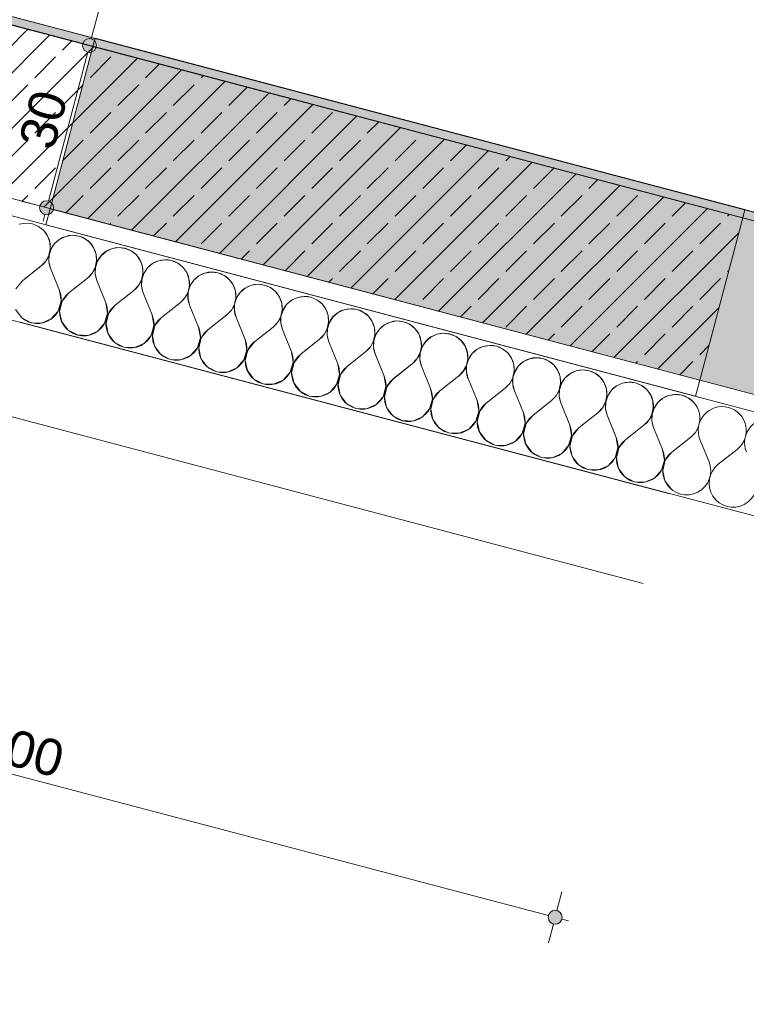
# Model space of a CAD drawing. Header units: millimetres. Extents: x -176817 to 18864955, y -12996033 to 201123.
# Tile 175 of 256: x 156855 to 158153, y -8561 to -6801. Entities that reach past the tile are written whole.
import ezdxf
from ezdxf.enums import TextEntityAlignment as Align

# ---------------------------------------------------------------- set-up
doc = ezdxf.new("R2010")
doc.units = ezdxf.units.MM
doc.header["$MEASUREMENT"] = 0
doc.linetypes.add('Przerywana długa', pattern=[390, 250, -140])
for name, color, linetype in [('210-A Strefy', 7, 'Continuous'), ('213-A Wymiarowanie wewnętrzne', 7, 'Continuous'), ('231-A Ściany zewnętrzne', 7, 'Continuous'), ('250-A Schody Pochylnie', 7, 'Continuous'), ('292-PPOŻ - Linie', 7, 'Continuous'), ('410-K Osie', 7, 'Continuous')]:
    doc.layers.add(name, color=color, linetype=linetype)
doc.styles.add('STYL_AUTOMATYCZNY_4', font='arial.ttf')
doc.styles.add('STYL_AUTOMATYCZNY_8', font='ARIALN.TTF')
doc.linetypes.add('PPOŻ EI 60', pattern='A,0,[1,TKI_PWY_A_AR_PAB_RZ_KN02_03_04_ Poziom +1 - fragment A1.Shx,S=15.873016,R=0,X=0,Y=0],-2020,0', length=2020)
doc.dimstyles.new('STYL_AUTOMATYCZNY__1', dxfattribs={"dimtxt": 64.999998, "dimasz": 47.5, "dimexe": 0.18, "dimexo": 0.0625, "dimgap": 0, "dimtad": 1, "dimdec": 1, "dimlfac": 0.1, "dimzin": 0, "dimdsep": 46, "dimtxsty": 'STYL_AUTOMATYCZNY_4', "dimblk": 'ARROWHEAD_11', "dimblk1": 'ARROWHEAD_11', "dimblk2": 'ARROWHEAD_11', "dimcen": 0.09, "dimclrd": 5, "dimclre": 5, "dimclrt": 5, "dimazin": 0, "dimtfac": 1, "dimtdec": 4, "dimtmove": 0, "dimatfit": 3, "dimfxl": 0, "dimtolj": 1, "dimtzin": 0, "dimarcsym": 0})
doc.dimstyles.new('STYL_AUTOMATYCZNY__3', dxfattribs={"dimtxt": 64.999998, "dimasz": 47.5, "dimexe": 0.18, "dimexo": 0.0625, "dimgap": 0, "dimtad": 1, "dimdec": 1, "dimlfac": 0.1, "dimzin": 0, "dimdsep": 46, "dimtxsty": 'STYL_AUTOMATYCZNY_4', "dimblk": 'ARROWHEAD_11', "dimblk1": 'ARROWHEAD_11', "dimblk2": 'ARROWHEAD_11', "dimcen": 0.09, "dimclrd": 30, "dimclre": 30, "dimclrt": 30, "dimazin": 0, "dimtfac": 1, "dimtdec": 4, "dimtmove": 0, "dimatfit": 3, "dimfxl": 0, "dimtolj": 1, "dimtzin": 0, "dimarcsym": 0})
pattern_1 = [(45, (0, 0), (-49.497475, 49.497475), []), (45, (-24.75, 24.75), (-49.497475, 49.497475), [52.5, -17.5])]

# ---------------------------------------------------------------- blocks, each defined once
blk = doc.blocks.new('Komunikacja pionowa - Klatka K2_K2.1_22_2', base_point=(161805.5, 392.7))
at = {"layer": '210-A Strefy', "color": 7, "linetype": 'Continuous', "lineweight": 0, "flags": 128}
blk.add_lwpolyline([(156560.1, -6720.8), (162806.3, -8369), (165520.2, 1913.9), (159273.5, 3562.2)], close=True, dxfattribs=at)
blk = doc.blocks.new('Strop_37_2', base_point=(162841.1, -8393.7))
at = {"layer": '250-A Schody Pochylnie', "color": 255, "linetype": 'Continuous', "lineweight": 0, "flags": 128}
blk.add_lwpolyline([(162841.1, -8393.7), (156517.6, -6725.1), (157454, -3176.6), (160702.8, -4033.8), (160650.5, -4232.1), (163725.2, -5043.4)], close=True, dxfattribs=at)
blk = doc.blocks.new('*X1133')
at = {"layer": '231-A Ściany zewnętrzne', "color": 7, "linetype": 'Continuous', "lineweight": 0}
for p, q in [((156879.7, -7252), (156893.7, -7241)), ((156926.4, -7285.1), (156910.3, -7245.4)), ((156942.9, -7289.5), (156976.6, -7262.9)), ((157009.3, -7307), (156993.1, -7267.3)), ((157025.8, -7311.3), (157059.4, -7284.8)), ((157092.1, -7328.8), (157076, -7289.1)), ((157108.7, -7333.2), (157142.3, -7306.6)), ((157175, -7350.7), (157158.9, -7311)), ((157191.6, -7355.1), (157225.2, -7328.5)), ((157257.9, -7372.6), (157241.8, -7332.9)), ((157274.5, -7376.9), (157308.1, -7350.4)), ((157340.8, -7394.4), (157324.6, -7354.7)), ((157357.3, -7398.8), (157390.9, -7372.2)), ((157423.6, -7416.3), (157407.5, -7376.6)), ((157440.2, -7420.7), (157473.8, -7394.1)), ((157506.5, -7438.2), (157490.4, -7398.5)), ((157523.1, -7442.6), (157556.7, -7416)), ((157589.4, -7460.1), (157573.3, -7420.3)), ((157606, -7464.4), (157639.6, -7437.8)), ((157672.3, -7481.9), (157656.2, -7442.2)), ((157688.8, -7486.3), (157722.5, -7459.7)), ((157755.1, -7503.8), (157739, -7464.1)), ((157771.7, -7508.2), (157805.3, -7481.6)), ((157838, -7525.7), (157821.9, -7485.9)), ((157854.6, -7530), (157888.2, -7503.4)), ((157920.9, -7547.5), (157904.8, -7507.8)), ((157937.5, -7551.9), (157971.1, -7525.3)), ((158003.8, -7569.4), (157987.7, -7529.7)), ((158020.4, -7573.8), (158054, -7547.2)), ((158086.7, -7591.3), (158070.5, -7551.6)), ((158103.2, -7595.6), (158136.8, -7569.1))]:
    blk.add_line(p, q, dxfattribs=at)
for centre, start, end in [((156867.1, -7207.4), 308.3481, 41.7662), ((156950, -7229.3), 75.218, 202.0879), ((156950, -7229.3), 308.3481, 75.218), ((157032.8, -7251.1), 75.218, 202.0879), ((157032.8, -7251.1), 308.3481, 75.218), ((157115.7, -7273), 75.218, 202.0879), ((157115.7, -7273), 308.3481, 75.218), ((157198.6, -7294.9), 75.218, 202.0879), ((157198.6, -7294.9), 308.3481, 75.218), ((157281.5, -7316.7), 75.218, 202.0879), ((157281.5, -7316.7), 308.3481, 75.218), ((156886.7, -7301.2), 228.5536, 22.0879), ((156969.5, -7323.1), 128.3481, 22.0879), ((157364.4, -7338.6), 75.218, 202.0879), ((157364.4, -7338.6), 308.3481, 75.218), ((157052.4, -7345), 128.3481, 22.0879), ((157447.2, -7360.5), 75.218, 202.0879), ((157447.2, -7360.5), 308.3481, 75.218), ((157135.3, -7366.8), 128.3481, 22.0879), ((157530.1, -7382.4), 75.218, 202.0879), ((157530.1, -7382.4), 308.3481, 75.218), ((157218.2, -7388.7), 128.3481, 22.0879), ((157613, -7404.2), 75.218, 202.0879), ((157613, -7404.2), 308.3481, 75.218), ((157301, -7410.6), 128.3481, 22.0879), ((157695.9, -7426.1), 75.218, 202.0879), ((157695.9, -7426.1), 308.3481, 75.218), ((157383.9, -7432.4), 128.3481, 22.0879), ((157778.7, -7448), 75.218, 202.0879), ((157778.7, -7448), 308.3481, 75.218), ((157466.8, -7454.3), 128.3481, 22.0879), ((157549.7, -7476.2), 128.3481, 22.0879), ((157861.6, -7469.8), 75.218, 202.0879), ((157861.6, -7469.8), 308.3481, 75.218), ((157944.5, -7491.7), 75.218, 202.0879), ((157944.5, -7491.7), 308.3481, 75.218), ((157632.6, -7498), 128.3481, 22.0879), ((158027.4, -7513.6), 75.218, 202.0879), ((158027.4, -7513.6), 308.3481, 75.218), ((157715.4, -7519.9), 128.3481, 22.0879), ((158110.3, -7535.4), 75.218, 202.0879), ((158110.3, -7535.4), 308.3481, 75.218), ((157798.3, -7541.8), 128.3481, 22.0879), ((157881.2, -7563.6), 128.3481, 22.0879), ((158193.1, -7557.3), 75.218, 202.0879), ((157964.1, -7585.5), 128.3481, 22.0879), ((158046.9, -7607.4), 128.3481, 22.0879), ((158129.8, -7629.3), 128.3481, 22.0879)]:
    blk.add_arc(centre, 42.9, start, end, dxfattribs=at)
blk = doc.blocks.new('Ściana_111_2', base_point=(156947.9, -6993.8))
at = {"layer": '231-A Ściany zewnętrzne', "linetype": 'Continuous', "lineweight": 0, "true_color": 0x000000}
blk.add_hatch(color=18, dxfattribs=at).paths.add_polyline_path([(162806.3, -8369), (156990, -6834.3), (156986.2, -6848.8), (162802.5, -8383.5)])
h = blk.add_hatch(dxfattribs=at)
h.set_pattern_fill('Beton_zbrojony_0002', color=18, style=0, pattern_type=2)
h.set_pattern_definition(pattern_1)
h.paths.add_polyline_path([(156909.6, -7138.8), (172588, -11276), (172664.5, -10985.9), (156986.2, -6848.8)])
at = {"layer": '231-A Ściany zewnętrzne', "color": 7, "linetype": 'Continuous', "lineweight": 0}
for p, q in [((162802.5, -8383.5), (156986.2, -6848.8)), ((156909.6, -7138.8), (172588, -11276)), ((156902, -7167.8), (172580.3, -11305))]:
    blk.add_line(p, q, dxfattribs=at)
at = {"layer": '231-A Ściany zewnętrzne', "color": 7, "linetype": 'Continuous', "lineweight": 0, "flags": 128}
for points in [[(156986.2, -6848.8), (156990, -6834.3)], [(162806.3, -8369), (156990, -6834.3)], [(156909.6, -7138.8), (156986.2, -6848.8)], [(156902, -7167.8), (156909.6, -7138.8)], [(156856, -7341.9), (161175.7, -8481.7)]]:
    blk.add_lwpolyline(points, dxfattribs=at)
at = {"layer": '231-A Ściany zewnętrzne', "color": 7, "lineweight": 0}
blk.add_blockref('*X1133', (0, 0), dxfattribs=at)
blk = doc.blocks.new('*X1137')
at = {"layer": '231-A Ściany zewnętrzne', "color": 7, "linetype": 'Continuous', "lineweight": 0}
for p, q in [((156866.3, -7164.6), (156854.6, -7166.4)), ((156878, -7166), (156866.3, -7164.6)), ((156888.9, -7170.5), (156878, -7166)), ((156898.2, -7177.9), (156888.9, -7170.5)), ((156905.1, -7187.5), (156898.2, -7177.9)), ((156909, -7198.7), (156905.1, -7187.5)), ((156926.8, -7193.2), (156917.8, -7201)), ((156937.5, -7188.3), (156926.8, -7193.2)), ((156949.2, -7186.4), (156937.5, -7188.3)), ((156960.9, -7187.8), (156949.2, -7186.4)), ((156971.8, -7192.4), (156960.9, -7187.8)), ((156981.1, -7199.8), (156971.8, -7192.4)), ((156907.4, -7222), (156909.8, -7210.4)), ((156911.3, -7210.8), (156907.7, -7222.1)), ((156909.8, -7210.4), (156909, -7198.7)), ((156917.8, -7201), (156911.3, -7210.8)), ((156987.9, -7209.4), (156981.1, -7199.8)), ((156991.9, -7220.5), (156987.9, -7209.4)), ((157020.4, -7210.1), (157009.6, -7215.1)), ((157032, -7208.3), (157020.4, -7210.1)), ((157043.8, -7209.7), (157032, -7208.3)), ((157054.7, -7214.3), (157043.8, -7209.7)), ((156901.9, -7232.5), (156907.4, -7222)), ((156907.7, -7222.1), (156907.4, -7233.9)), ((156992.7, -7232.3), (156991.9, -7220.5)), ((157000.7, -7222.8), (156994.2, -7232.7)), ((157009.6, -7215.1), (157000.7, -7222.8)), ((157063.9, -7221.6), (157054.7, -7214.3)), ((157070.8, -7231.3), (157063.9, -7221.6)), ((157074.8, -7242.4), (157070.8, -7231.3)), ((157114.9, -7230.2), (157103.2, -7232)), ((157126.7, -7231.6), (157114.9, -7230.2)), ((157137.6, -7236.1), (157126.7, -7231.6)), ((156860.1, -7267.6), (156893.7, -7241)), ((156893.7, -7241), (156901.9, -7232.5)), ((156907.4, -7233.9), (156910.3, -7245.4)), ((156926.4, -7285.1), (156910.3, -7245.4)), ((156984.7, -7254.3), (156990.3, -7243.9)), ((156990.6, -7244), (156990.2, -7255.8)), ((156990.3, -7243.9), (156992.7, -7232.3)), ((156994.2, -7232.7), (156990.6, -7244)), ((157075.6, -7254.2), (157074.8, -7242.4)), ((157083.6, -7244.7), (157077, -7254.6)), ((157092.5, -7237), (157083.6, -7244.7)), ((157103.2, -7232), (157092.5, -7237)), ((157146.8, -7243.5), (157137.6, -7236.1)), ((157153.7, -7253.1), (157146.8, -7243.5)), ((156942.9, -7289.5), (156976.6, -7262.9)), ((156976.6, -7262.9), (156984.7, -7254.3)), ((156990.2, -7255.8), (156993.1, -7267.3)), ((157067.6, -7276.2), (157073.1, -7265.8)), ((157073.1, -7265.8), (157075.6, -7254.2)), ((157073.5, -7265.8), (157073.1, -7277.7)), ((157077, -7254.6), (157073.5, -7265.8)), ((157157.7, -7264.3), (157153.7, -7253.1)), ((157158.5, -7276.1), (157157.7, -7264.3)), ((157166.4, -7266.6), (157159.9, -7276.4)), ((157175.4, -7258.9), (157166.4, -7266.6)), ((157186.1, -7253.9), (157175.4, -7258.9)), ((157197.8, -7252), (157186.1, -7253.9)), ((157209.5, -7253.4), (157197.8, -7252)), ((157220.4, -7258), (157209.5, -7253.4)), ((157229.7, -7265.4), (157220.4, -7258)), ((157236.6, -7275), (157229.7, -7265.4)), ((156860.1, -7267.6), (156848.2, -7282.2)), ((157009.3, -7307), (156993.1, -7267.3)), ((157059.4, -7284.8), (157067.6, -7276.2)), ((157073.1, -7277.7), (157076, -7289.1)), ((157156, -7287.6), (157158.5, -7276.1)), ((157159.9, -7276.4), (157156.3, -7287.7)), ((157240.6, -7286.1), (157236.6, -7275)), ((157258.3, -7280.7), (157249.3, -7288.4)), ((157269, -7275.7), (157258.3, -7280.7)), ((157280.7, -7273.9), (157269, -7275.7)), ((157292.4, -7275.3), (157280.7, -7273.9)), ((157303.3, -7279.9), (157292.4, -7275.3)), ((157312.6, -7287.2), (157303.3, -7279.9)), ((156929.4, -7303.7), (156926.4, -7285.1)), ((156942.9, -7289.5), (156931.1, -7304.1)), ((157025.8, -7311.3), (157059.4, -7284.8)), ((157092.1, -7328.8), (157076, -7289.1)), ((157142.3, -7306.6), (157150.5, -7298.1)), ((157150.5, -7298.1), (157156, -7287.6)), ((157156.3, -7287.7), (157156, -7299.5)), ((157156, -7299.5), (157158.9, -7311)), ((157238.9, -7309.5), (157241.4, -7297.9)), ((157242.8, -7298.3), (157239.2, -7309.6)), ((157241.4, -7297.9), (157240.6, -7286.1)), ((157249.3, -7288.4), (157242.8, -7298.3)), ((157319.4, -7296.9), (157312.6, -7287.2)), ((157323.4, -7308), (157319.4, -7296.9)), ((157351.9, -7297.6), (157341.1, -7302.6)), ((157363.6, -7295.8), (157351.9, -7297.6)), ((157375.3, -7297.2), (157363.6, -7295.8)), ((157386.2, -7301.7), (157375.3, -7297.2)), ((157395.4, -7309.1), (157386.2, -7301.7)), ((156847.7, -7319), (156859, -7334)), ((156924.3, -7321.8), (156929.4, -7303.7)), ((156931.1, -7304.1), (156926.7, -7322.4)), ((157012.3, -7325.5), (157009.3, -7307)), ((157025.8, -7311.3), (157014, -7326)), ((157108.7, -7333.2), (157142.3, -7306.6)), ((157175, -7350.7), (157158.9, -7311)), ((157233.4, -7319.9), (157238.9, -7309.5)), ((157239.2, -7309.6), (157238.9, -7321.4)), ((157324.2, -7319.8), (157323.4, -7308)), ((157332.2, -7310.3), (157325.7, -7320.2)), ((157341.1, -7302.6), (157332.2, -7310.3)), ((157402.3, -7318.7), (157395.4, -7309.1)), ((157406.3, -7329.9), (157402.3, -7318.7)), ((157434.8, -7319.5), (157424, -7324.5)), ((157446.4, -7317.6), (157434.8, -7319.5)), ((157458.2, -7319), (157446.4, -7317.6)), ((157469.1, -7323.6), (157458.2, -7319)), ((156859, -7334), (156875.7, -7342.7)), ((156894.5, -7343.3), (156911.8, -7335.9)), ((156911.8, -7335.9), (156924.3, -7321.8)), ((156926.7, -7322.4), (156930.5, -7340.8)), ((157007.1, -7343.6), (157012.3, -7325.5)), ((157014, -7326), (157009.6, -7344.3)), ((157095.2, -7347.4), (157092.1, -7328.8)), ((157108.7, -7333.2), (157096.9, -7347.8)), ((157191.6, -7355.1), (157225.2, -7328.5)), ((157225.2, -7328.5), (157233.4, -7319.9)), ((157238.9, -7321.4), (157241.8, -7332.9)), ((157257.9, -7372.6), (157241.8, -7332.9)), ((157316.2, -7341.8), (157321.8, -7331.4)), ((157321.8, -7331.4), (157324.2, -7319.8)), ((157322.1, -7331.4), (157321.8, -7343.3)), ((157325.7, -7320.2), (157322.1, -7331.4)), ((157407.1, -7341.7), (157406.3, -7329.9)), ((157415.1, -7332.2), (157408.5, -7342)), ((157424, -7324.5), (157415.1, -7332.2)), ((157478.3, -7331), (157469.1, -7323.6)), ((157485.2, -7340.6), (157478.3, -7331)), ((156875.7, -7342.7), (156894.5, -7343.3)), ((156930.5, -7340.8), (156941.9, -7355.8)), ((156994.7, -7357.8), (157007.1, -7343.6)), ((157009.6, -7344.3), (157013.4, -7362.7)), ((157090, -7365.5), (157095.2, -7347.4)), ((157096.9, -7347.8), (157092.4, -7366.1)), ((157178.1, -7369.3), (157175, -7350.7)), ((157274.5, -7376.9), (157308.1, -7350.4)), ((157308.1, -7350.4), (157316.2, -7341.8)), ((157321.8, -7343.3), (157324.6, -7354.7)), ((157340.8, -7394.4), (157324.6, -7354.7)), ((157399.1, -7363.7), (157404.6, -7353.2)), ((157404.6, -7353.2), (157407.1, -7341.7)), ((157405, -7353.3), (157404.6, -7365.1)), ((157408.5, -7342), (157405, -7353.3)), ((157489.2, -7351.7), (157485.2, -7340.6)), ((157490, -7363.5), (157489.2, -7351.7)), ((157497.9, -7354), (157491.4, -7363.9)), ((157506.9, -7346.3), (157497.9, -7354)), ((157517.6, -7341.4), (157506.9, -7346.3)), ((157529.3, -7339.5), (157517.6, -7341.4)), ((157541, -7340.9), (157529.3, -7339.5)), ((157552, -7345.5), (157541, -7340.9)), ((157561.2, -7352.9), (157552, -7345.5)), ((157568.1, -7362.5), (157561.2, -7352.9)), ((156941.9, -7355.8), (156958.6, -7364.5)), ((156958.6, -7364.5), (156977.4, -7365.2)), ((156977.4, -7365.2), (156994.7, -7357.8)), ((157013.4, -7362.7), (157024.8, -7377.7)), ((157077.6, -7379.6), (157090, -7365.5)), ((157092.4, -7366.1), (157096.3, -7384.6)), ((157172.9, -7387.4), (157178.1, -7369.3)), ((157179.7, -7369.7), (157175.3, -7388)), ((157191.6, -7355.1), (157179.7, -7369.7)), ((157357.3, -7398.8), (157390.9, -7372.2)), ((157390.9, -7372.2), (157399.1, -7363.7)), ((157404.6, -7365.1), (157407.5, -7376.6)), ((157487.5, -7375.1), (157490, -7363.5)), ((157491.4, -7363.9), (157487.9, -7375.2)), ((157572.1, -7373.6), (157568.1, -7362.5)), ((157589.8, -7368.2), (157580.8, -7375.9)), ((157600.5, -7363.2), (157589.8, -7368.2)), ((157612.2, -7361.4), (157600.5, -7363.2)), ((157623.9, -7362.8), (157612.2, -7361.4)), ((157634.8, -7367.4), (157623.9, -7362.8)), ((157644.1, -7374.7), (157634.8, -7367.4)), ((157024.8, -7377.7), (157041.5, -7386.4)), ((157041.5, -7386.4), (157060.3, -7387.1)), ((157060.3, -7387.1), (157077.6, -7379.6)), ((157096.3, -7384.6), (157107.7, -7399.6)), ((157160.5, -7401.5), (157172.9, -7387.4)), ((157175.3, -7388), (157179.2, -7406.4)), ((157261, -7391.1), (157257.9, -7372.6)), ((157274.5, -7376.9), (157262.6, -7391.6)), ((157423.6, -7416.3), (157407.5, -7376.6)), ((157473.8, -7394.1), (157482, -7385.6)), ((157482, -7385.6), (157487.5, -7375.1)), ((157487.9, -7375.2), (157487.5, -7387)), ((157487.5, -7387), (157490.4, -7398.5)), ((157570.4, -7397), (157572.9, -7385.4)), ((157574.3, -7385.8), (157570.7, -7397.1)), ((157572.9, -7385.4), (157572.1, -7373.6)), ((157580.8, -7375.9), (157574.3, -7385.8)), ((157651, -7384.3), (157644.1, -7374.7)), ((157654.9, -7395.5), (157651, -7384.3)), ((157672.7, -7390.1), (157663.7, -7397.8)), ((157683.4, -7385.1), (157672.7, -7390.1)), ((157695.1, -7383.2), (157683.4, -7385.1)), ((157706.8, -7384.7), (157695.1, -7383.2)), ((157717.7, -7389.2), (157706.8, -7384.7)), ((157727, -7396.6), (157717.7, -7389.2)), ((157107.7, -7399.6), (157124.4, -7408.3)), ((157143.2, -7408.9), (157160.5, -7401.5)), ((157179.2, -7406.4), (157190.5, -7421.4)), ((157255.8, -7409.2), (157261, -7391.1)), ((157262.6, -7391.6), (157258.2, -7409.9)), ((157343.8, -7413), (157340.8, -7394.4)), ((157357.3, -7398.8), (157345.5, -7413.5)), ((157440.2, -7420.7), (157473.8, -7394.1)), ((157506.5, -7438.2), (157490.4, -7398.5)), ((157556.7, -7416), (157564.9, -7407.4)), ((157564.9, -7407.4), (157570.4, -7397)), ((157570.7, -7397.1), (157570.4, -7408.9)), ((157653.3, -7418.8), (157655.7, -7407.3)), ((157657.2, -7407.7), (157653.6, -7418.9)), ((157655.7, -7407.3), (157654.9, -7395.5)), ((157663.7, -7397.8), (157657.2, -7407.7)), ((157733.8, -7406.2), (157727, -7396.6)), ((157737.8, -7417.3), (157733.8, -7406.2)), ((157766.3, -7407), (157755.5, -7411.9)), ((157777.9, -7405.1), (157766.3, -7407)), ((157789.7, -7406.5), (157777.9, -7405.1)), ((157800.6, -7411.1), (157789.7, -7406.5)), ((157124.4, -7408.3), (157143.2, -7408.9)), ((157190.5, -7421.4), (157207.2, -7430.1)), ((157226, -7430.8), (157243.3, -7423.4)), ((157243.3, -7423.4), (157255.8, -7409.2)), ((157258.2, -7409.9), (157262, -7428.3)), ((157338.7, -7431.1), (157343.8, -7413)), ((157345.5, -7413.5), (157341.1, -7431.8)), ((157426.7, -7434.9), (157423.6, -7416.3)), ((157440.2, -7420.7), (157428.4, -7435.3)), ((157523.1, -7442.6), (157556.7, -7416)), ((157570.4, -7408.9), (157573.3, -7420.3)), ((157589.4, -7460.1), (157573.3, -7420.3)), ((157647.8, -7429.3), (157653.3, -7418.8)), ((157653.6, -7418.9), (157653.3, -7430.7)), ((157738.6, -7429.1), (157737.8, -7417.3)), ((157746.6, -7419.7), (157740.1, -7429.5)), ((157755.5, -7411.9), (157746.6, -7419.7)), ((157809.8, -7418.5), (157800.6, -7411.1)), ((157816.7, -7428.1), (157809.8, -7418.5)), ((157207.2, -7430.1), (157226, -7430.8)), ((157262, -7428.3), (157273.4, -7443.3)), ((157326.2, -7445.2), (157338.7, -7431.1)), ((157341.1, -7431.8), (157344.9, -7450.2)), ((157421.5, -7453), (157426.7, -7434.9)), ((157428.4, -7435.3), (157424, -7453.6)), ((157509.6, -7456.8), (157506.5, -7438.2)), ((157523.1, -7442.6), (157511.3, -7457.2)), ((157606, -7464.4), (157639.6, -7437.8)), ((157639.6, -7437.8), (157647.8, -7429.3)), ((157653.3, -7430.7), (157656.2, -7442.2)), ((157672.3, -7481.9), (157656.2, -7442.2)), ((157730.6, -7451.2), (157736.2, -7440.7)), ((157736.5, -7440.8), (157736.1, -7452.6)), ((157736.2, -7440.7), (157738.6, -7429.1)), ((157740.1, -7429.5), (157736.5, -7440.8)), ((157820.7, -7439.2), (157816.7, -7428.1)), ((157821.5, -7451), (157820.7, -7439.2)), ((157829.4, -7441.5), (157822.9, -7451.4)), ((157838.4, -7433.8), (157829.4, -7441.5)), ((157849.1, -7428.8), (157838.4, -7433.8)), ((157860.8, -7427), (157849.1, -7428.8)), ((157872.6, -7428.4), (157860.8, -7427)), ((157883.5, -7433), (157872.6, -7428.4)), ((157892.7, -7440.3), (157883.5, -7433)), ((157899.6, -7449.9), (157892.7, -7440.3)), ((157273.4, -7443.3), (157290.1, -7452)), ((157290.1, -7452), (157308.9, -7452.7)), ((157308.9, -7452.7), (157326.2, -7445.2)), ((157344.9, -7450.2), (157356.3, -7465.2)), ((157409.1, -7467.1), (157421.5, -7453)), ((157424, -7453.6), (157427.8, -7472.1)), ((157504.4, -7474.9), (157509.6, -7456.8)), ((157511.3, -7457.2), (157506.8, -7475.5)), ((157592.5, -7478.6), (157589.4, -7460.1)), ((157688.8, -7486.3), (157722.5, -7459.7)), ((157722.5, -7459.7), (157730.6, -7451.2)), ((157736.1, -7452.6), (157739, -7464.1)), ((157819, -7462.6), (157821.5, -7451)), ((157822.9, -7451.4), (157819.4, -7462.7)), ((157903.6, -7461.1), (157899.6, -7449.9)), ((157921.3, -7455.7), (157912.3, -7463.4)), ((157932, -7450.7), (157921.3, -7455.7)), ((157943.7, -7448.9), (157932, -7450.7)), ((157955.4, -7450.3), (157943.7, -7448.9)), ((157966.3, -7454.8), (157955.4, -7450.3)), ((157975.6, -7462.2), (157966.3, -7454.8)), ((157356.3, -7465.2), (157373, -7473.9)), ((157373, -7473.9), (157391.8, -7474.6)), ((157391.8, -7474.6), (157409.1, -7467.1)), ((157427.8, -7472.1), (157439.2, -7487.1)), ((157492, -7489), (157504.4, -7474.9)), ((157506.8, -7475.5), (157510.7, -7493.9)), ((157606, -7464.4), (157594.1, -7479.1)), ((157755.1, -7503.8), (157739, -7464.1)), ((157805.3, -7481.6), (157813.5, -7473)), ((157813.5, -7473), (157819, -7462.6)), ((157819.4, -7462.7), (157819, -7474.5)), ((157819, -7474.5), (157821.9, -7485.9)), ((157901.9, -7484.4), (157904.4, -7472.9)), ((157905.8, -7473.3), (157902.2, -7484.5)), ((157904.4, -7472.9), (157903.6, -7461.1)), ((157912.3, -7463.4), (157905.8, -7473.3)), ((157982.5, -7471.8), (157975.6, -7462.2)), ((157986.5, -7483), (157982.5, -7471.8)), ((158004.2, -7477.5), (157995.2, -7485.3)), ((158014.9, -7472.6), (158004.2, -7477.5)), ((158026.6, -7470.7), (158014.9, -7472.6)), ((158038.3, -7472.1), (158026.6, -7470.7)), ((158049.2, -7476.7), (158038.3, -7472.1)), ((158058.5, -7484.1), (158049.2, -7476.7)), ((157439.2, -7487.1), (157455.9, -7495.7)), ((157474.7, -7496.4), (157492, -7489)), ((157510.7, -7493.9), (157522, -7508.9)), ((157587.3, -7496.7), (157592.5, -7478.6)), ((157594.1, -7479.1), (157589.7, -7497.4)), ((157675.3, -7500.5), (157672.3, -7481.9)), ((157688.8, -7486.3), (157677, -7500.9)), ((157771.7, -7508.2), (157805.3, -7481.6)), ((157838, -7525.7), (157821.9, -7485.9)), ((157888.2, -7503.4), (157896.4, -7494.9)), ((157896.4, -7494.9), (157901.9, -7484.4)), ((157902.2, -7484.5), (157901.9, -7496.4)), ((157984.8, -7506.3), (157987.2, -7494.7)), ((157988.7, -7495.1), (157985.1, -7506.4)), ((157987.2, -7494.7), (157986.5, -7483)), ((157995.2, -7485.3), (157988.7, -7495.1)), ((158059.6, -7485.7), (158058.5, -7484.1)), ((157455.9, -7495.7), (157474.7, -7496.4)), ((157522, -7508.9), (157538.7, -7517.6)), ((157557.6, -7518.3), (157574.9, -7510.9)), ((157574.9, -7510.9), (157587.3, -7496.7)), ((157589.7, -7497.4), (157593.6, -7515.8)), ((157670.2, -7518.6), (157675.3, -7500.5)), ((157677, -7500.9), (157672.6, -7519.2)), ((157758.2, -7522.4), (157755.1, -7503.8)), ((157771.7, -7508.2), (157759.9, -7522.8)), ((157854.6, -7530), (157888.2, -7503.4)), ((157901.9, -7496.4), (157904.8, -7507.8)), ((157920.9, -7547.5), (157904.8, -7507.8)), ((157979.3, -7516.8), (157984.8, -7506.3)), ((157985.1, -7506.4), (157984.8, -7518.2)), ((157538.7, -7517.6), (157557.6, -7518.3)), ((157593.6, -7515.8), (157604.9, -7530.8)), ((157604.9, -7530.8), (157621.6, -7539.5)), ((157657.7, -7532.7), (157670.2, -7518.6)), ((157672.6, -7519.2), (157676.4, -7537.7)), ((157753, -7540.5), (157758.2, -7522.4)), ((157759.9, -7522.8), (157755.5, -7541.1)), ((157841.1, -7544.2), (157838, -7525.7)), ((157854.6, -7530), (157842.8, -7544.7)), ((157937.5, -7551.9), (157971.1, -7525.3)), ((157971.1, -7525.3), (157979.3, -7516.8)), ((157984.8, -7518.2), (157987.7, -7529.7)), ((158003.8, -7569.4), (157987.7, -7529.7)), ((157621.6, -7539.5), (157640.4, -7540.2)), ((157640.4, -7540.2), (157657.7, -7532.7)), ((157676.4, -7537.7), (157687.8, -7552.7)), ((157740.6, -7554.6), (157753, -7540.5)), ((157755.5, -7541.1), (157759.3, -7559.5)), ((157835.9, -7562.3), (157841.1, -7544.2)), ((157842.8, -7544.7), (157838.3, -7563)), ((157924, -7566.1), (157920.9, -7547.5)), ((157687.8, -7552.7), (157704.5, -7561.3)), ((157704.5, -7561.3), (157723.3, -7562)), ((157723.3, -7562), (157740.6, -7554.6)), ((157759.3, -7559.5), (157770.7, -7574.5)), ((157823.5, -7576.5), (157835.9, -7562.3)), ((157838.3, -7563), (157842.2, -7581.4)), ((157918.8, -7584.2), (157924, -7566.1)), ((157937.5, -7551.9), (157925.6, -7566.5)), ((158020.4, -7573.8), (158040.6, -7557.8)), ((157770.7, -7574.5), (157787.4, -7583.2)), ((157787.4, -7583.2), (157806.2, -7583.9)), ((157806.2, -7583.9), (157823.5, -7576.5)), ((157842.2, -7581.4), (157853.6, -7596.4)), ((157925.6, -7566.5), (157921.2, -7584.8)), ((158006.9, -7588), (158003.8, -7569.4)), ((158020.4, -7573.8), (158008.5, -7588.4)), ((157853.6, -7596.4), (157870.3, -7605.1)), ((157889.1, -7605.8), (157906.4, -7598.3)), ((157906.4, -7598.3), (157918.8, -7584.2)), ((157921.2, -7584.8), (157925.1, -7603.3)), ((158001.7, -7606.1), (158006.9, -7588)), ((158008.5, -7588.4), (158004.1, -7606.7)), ((157870.3, -7605.1), (157889.1, -7605.8)), ((157925.1, -7603.3), (157936.4, -7618.3)), ((157936.4, -7618.3), (157953.1, -7627)), ((157989.2, -7620.2), (158001.7, -7606.1)), ((158004.1, -7606.7), (158007.9, -7625.1)), ((157953.1, -7627), (157971.9, -7627.6)), ((157971.9, -7627.6), (157989.2, -7620.2)), ((158007.9, -7625.1), (158019, -7639.7))]:
    blk.add_line(p, q, dxfattribs=at)
blk = doc.blocks.new('Ściana_112_2', base_point=(156334.3, -6831.9))
at = {"layer": '231-A Ściany zewnętrzne', "linetype": 'Continuous', "lineweight": 0, "true_color": 0x000000}
blk.add_hatch(color=18, dxfattribs=at).paths.add_polyline_path([(156556.3, -6735.3), (158146.8, -7155), (158150.7, -7140.5), (156560.1, -6720.8)])
h = blk.add_hatch(dxfattribs=at)
h.set_pattern_fill('Beton_zbrojony_0002', color=18, style=0, pattern_type=2)
h.set_pattern_definition(pattern_1)
h.paths.add_polyline_path([(156273.8, -6971.1), (158070.3, -7445.1), (158146.8, -7155), (156546.5, -6732.7)])
at = {"layer": '231-A Ściany zewnętrzne', "color": 7, "linetype": 'Continuous', "lineweight": 0}
for p, q in [((158146.8, -7155), (156556.3, -6735.3)), ((156273.8, -6971.1), (158070.3, -7445.1)), ((156246.5, -6994.9), (158062.6, -7474.1))]:
    blk.add_line(p, q, dxfattribs=at)
at = {"layer": '231-A Ściany zewnętrzne', "color": 7, "linetype": 'Continuous', "lineweight": 0, "flags": 128}
for points in [[(158150.7, -7140.5), (156560.1, -6720.8)], [(156082.9, -7137.9), (158016.7, -7648.2)], [(158146.8, -7155), (158150.7, -7140.5)], [(158070.3, -7445.1), (158146.8, -7155)], [(158062.6, -7474.1), (158070.3, -7445.1)]]:
    blk.add_lwpolyline(points, dxfattribs=at)
at = {"layer": '231-A Ściany zewnętrzne', "color": 7, "lineweight": 0}
blk.add_blockref('*X1137', (0, 0), dxfattribs=at)
blk = doc.blocks.new('*D2956')
at = {"layer": '292-PPOŻ - Linie', "linetype": 'Continuous', "lineweight": 0}
for points in [[(155865.5, -7894.9), (155866.4, -7899.7), (155869.1, -7903.8), (155873.2, -7906.5), (155878, -7907.4), (155882.8, -7906.5), (155886.8, -7903.8), (155889.5, -7899.7), (155890.5, -7894.9), (155889.5, -7890.1), (155886.8, -7886.1), (155882.8, -7883.4), (155878, -7882.4), (155873.2, -7883.4), (155869.1, -7886.1), (155866.4, -7890.1)], [(157799.3, -8405.2), (157800.2, -8410), (157802.9, -8414.1), (157807, -8416.8), (157811.8, -8417.7), (157816.6, -8416.8), (157820.6, -8414.1), (157823.3, -8410), (157824.3, -8405.2), (157823.3, -8400.4), (157820.6, -8396.4), (157816.6, -8393.7), (157811.8, -8392.7), (157807, -8393.7), (157802.9, -8396.4), (157800.2, -8400.4)]]:
    blk.add_hatch(color=5, dxfattribs=at).paths.add_polyline_path(points)
at = {"layer": '292-PPOŻ - Linie', "color": 5, "linetype": 'Continuous', "lineweight": 0}
for p, q in [((155881.2, -7882.8), (155889.9, -7849.6)), ((155853.8, -7888.6), (155865.9, -7891.7)), ((155890.1, -7898.1), (157799.7, -8402)), ((155866, -7940.3), (155874.8, -7907)), ((157815, -8393.1), (157823.7, -8359.9)), ((157823.9, -8408.4), (157835.9, -8411.6)), ((157799.8, -8450.5), (157808.6, -8417.3))]:
    blk.add_line(p, q, dxfattribs=at)
for centre in [(155878, -7894.9), (157811.8, -8405.2)]:
    blk.add_circle(centre, 12.5, dxfattribs=at)
at = {"layer": '292-PPOŻ - Linie', "color": 5, "lineweight": 0, "insert": (156776.3, -8118.5), "char_height": 65, "attachment_point": 7, "rotation": 345.218, "style": 'STYL_AUTOMATYCZNY_4'}
blk.add_mtext('\\A1;{\\pql;\\fArial|b0|i0|c238|p0;\\W1.000000;200}', dxfattribs=at)
blk = doc.blocks.new('ARROWHEAD_11')
at = {"color": 0, "linetype": 'Continuous', "lineweight": 0}
blk.add_line((0, 0), (-1, 0), dxfattribs=at)
at = {"color": 0, "linetype": 'Continuous', "lineweight": 0, "const_width": 0.25, "flags": 128}
blk.add_lwpolyline([(-0.125, 0, 1), (0.125, 0, 1)], format="xyb", close=True, dxfattribs=at)
blk = doc.blocks.new('*D3175')
at = {"layer": '213-A Wymiarowanie wewnętrzne', "linetype": 'Continuous', "lineweight": 200}
for points in [[(156625, -6270.7), (156626, -6275.5), (156628.7, -6279.5), (156632.7, -6282.2), (156637.5, -6283.2), (156642.3, -6282.2), (156646.4, -6279.5), (156649.1, -6275.5), (156650, -6270.7), (156649.1, -6265.9), (156646.4, -6261.8), (156642.3, -6259.1), (156637.5, -6258.2), (156632.7, -6259.1), (156628.7, -6261.8), (156626, -6265.9)], [(162948.5, -7939.3), (162949.4, -7944.1), (162952.2, -7948.1), (162956.2, -7950.8), (162961, -7951.8), (162965.8, -7950.8), (162969.8, -7948.1), (162972.5, -7944.1), (162973.5, -7939.3), (162972.5, -7934.5), (162969.8, -7930.4), (162965.8, -7927.7), (162961, -7926.8), (162956.2, -7927.7), (162952.2, -7930.4), (162949.4, -7934.5)]]:
    blk.add_hatch(color=30, dxfattribs=at).paths.add_polyline_path(points)
at = {"layer": '213-A Wymiarowanie wewnętrzne', "color": 30, "linetype": 'Continuous', "lineweight": 0}
for p, q in [((156640.7, -6258.6), (156649.5, -6225.4)), ((156649.6, -6273.9), (162948.9, -7936.1)), ((156625.6, -6316), (156634.3, -6282.8))]:
    blk.add_line(p, q, dxfattribs=at)
blk.add_circle((156637.5, -6270.7), 12.5, dxfattribs=at)
at = {"layer": '213-A Wymiarowanie wewnętrzne', "color": 30, "lineweight": 200, "insert": (159730.7, -7073.4), "char_height": 65, "attachment_point": 7, "rotation": 345.218, "style": 'STYL_AUTOMATYCZNY_4'}
blk.add_mtext('\\A1;{\\pql;\\fArial|b0|i0|c238|p0;\\W1.000000;654}', dxfattribs=at)
blk = doc.blocks.new('*D3238')
at = {"layer": '213-A Wymiarowanie wewnętrzne', "linetype": 'Continuous', "lineweight": 200}
for points in [[(156967.6, -6847.2), (156968.5, -6851.9), (156971.2, -6856), (156975.3, -6858.7), (156980.1, -6859.7), (156984.9, -6858.7), (156988.9, -6856), (156991.6, -6851.9), (156992.6, -6847.2), (156991.6, -6842.4), (156988.9, -6838.3), (156984.9, -6835.6), (156980.1, -6834.7), (156975.3, -6835.6), (156971.2, -6838.3), (156968.5, -6842.4)], [(156891, -7137.2), (156892, -7142), (156894.7, -7146.1), (156898.7, -7148.8), (156903.5, -7149.7), (156908.3, -7148.8), (156912.4, -7146.1), (156915.1, -7142), (156916, -7137.2), (156915.1, -7132.4), (156912.4, -7128.4), (156908.3, -7125.7), (156903.5, -7124.7), (156898.7, -7125.7), (156894.7, -7128.4), (156892, -7132.4)]]:
    blk.add_hatch(color=30, dxfattribs=at).paths.add_polyline_path(points)
at = {"layer": '213-A Wymiarowanie wewnętrzne', "color": 30, "linetype": 'Continuous', "lineweight": 0}
for p, q in [((156968, -6844), (156934.7, -6835.2)), ((156906.7, -7125.1), (156976.9, -6859.2)), ((157025.4, -6859.1), (156992.2, -6850.4)), ((156891.4, -7134), (156858.2, -7125.3)), ((156948.8, -7149.2), (156915.6, -7140.4)), ((156897.1, -7161.4), (156900.3, -7149.3))]:
    blk.add_line(p, q, dxfattribs=at)
for centre in [(156980.1, -6847.2), (156903.5, -7137.2)]:
    blk.add_circle(centre, 12.5, dxfattribs=at)
at = {"layer": '213-A Wymiarowanie wewnętrzne', "color": 30, "lineweight": 200, "insert": (156916.6, -7036.8), "char_height": 65, "attachment_point": 7, "rotation": 75.218, "style": 'STYL_AUTOMATYCZNY_4'}
blk.add_mtext('\\A1;{\\pql;\\fArial|b0|i0|c238|p0;\\W1.000000;30}', dxfattribs=at)
blk = doc.blocks.new('*D3239')
at = {"layer": '213-A Wymiarowanie wewnętrzne', "linetype": 'Continuous', "lineweight": 200}
for points in [[(157903.9, -3298.6), (157904.9, -3303.4), (157907.6, -3307.5), (157911.7, -3310.2), (157916.4, -3311.1), (157921.2, -3310.2), (157925.3, -3307.5), (157928, -3303.4), (157928.9, -3298.6), (157928, -3293.8), (157925.3, -3289.8), (157921.2, -3287.1), (157916.4, -3286.1), (157911.7, -3287.1), (157907.6, -3289.8), (157904.9, -3293.8)], [(156967.6, -6847.2), (156968.5, -6851.9), (156971.2, -6856), (156975.3, -6858.7), (156980.1, -6859.7), (156984.9, -6858.7), (156988.9, -6856), (156991.6, -6851.9), (156992.6, -6847.2), (156991.6, -6842.4), (156988.9, -6838.3), (156984.9, -6835.6), (156980.1, -6834.7), (156975.3, -6835.6), (156971.2, -6838.3), (156968.5, -6842.4)]]:
    blk.add_hatch(color=30, dxfattribs=at).paths.add_polyline_path(points)
at = {"layer": '213-A Wymiarowanie wewnętrzne', "color": 30, "linetype": 'Continuous', "lineweight": 0}
for p, q in [((157961.8, -3310.6), (157928.5, -3301.8)), ((156983.3, -6835.1), (157913.2, -3310.7))]:
    blk.add_line(p, q, dxfattribs=at)
blk.add_circle((157916.4, -3298.6), 12.5, dxfattribs=at)
at = {"layer": '213-A Wymiarowanie wewnętrzne', "color": 30, "lineweight": 200, "insert": (157416.7, -5141.5), "char_height": 65, "attachment_point": 7, "rotation": 75.218, "style": 'STYL_AUTOMATYCZNY_4'}
blk.add_mtext('\\A1;{\\pql;\\fArial|b0|i0|c238|p0;\\W1.000000;367}', dxfattribs=at)
blk = doc.blocks.new('Standardowy znacznik osi[636]_2', base_point=(14699.6, 30697))
at = {"layer": '410-K Osie', "color": 5, "linetype": 'Przerywana długa', "lineweight": 0}
blk.add_line((17600.4, 29931.6), (181485.5, -13313.5), dxfattribs=at)
at = {"layer": '410-K Osie', "color": 7, "lineweight": 0, "style": 'STYL_AUTOMATYCZNY_8'}
for tag, p in [('AC_MarkerText_1_0', (14599.8, 30777.3)), ('AC_MarkerText_1_1', (184528, -14062.5))]:
    blk.add_attdef(tag, text='', height=100, rotation=345.218, dxfattribs=at).set_placement(p, align=Align.TOP_CENTER)

msp = doc.modelspace()

# ---------------------------------------------------------------- linework, layer by layer
at = {"layer": '210-A Strefy', "color": 214, "linetype": 'Continuous', "lineweight": 0, "flags": 128}
msp.add_lwpolyline([(156560.11, -6720.83), (162806.3, -8369.04), (165520.18, 1913.86), (159273.54, 3562.19)], close=True, dxfattribs=at)
at = {"layer": '292-PPOŻ - Linie', "color": 5, "linetype": 'PPOŻ EI 60', "lineweight": 0}
msp.add_line((156035.43, -7298.21), (157969.24, -7808.49), dxfattribs=at)

# ---------------------------------------------------------------- block references
at = {"layer": '210-A Strefy', "color": 7, "linetype": 'Continuous', "lineweight": 0}
msp.add_blockref('Komunikacja pionowa - Klatka K2_K2.1_22_2', (161805.48, 392.72), dxfattribs=at)
at = {"layer": '231-A Ściany zewnętrzne', "color": 7, "lineweight": 0}
for name, p in [('Ściana_112_2', (156334.3, -6831.89)), ('Ściana_111_2', (156947.89, -6993.8))]:
    msp.add_blockref(name, p, dxfattribs=at)
at = {"layer": '250-A Schody Pochylnie', "color": 255, "linetype": 'Continuous', "lineweight": 0}
msp.add_blockref('Strop_37_2', (162841.08, -8393.7), dxfattribs=at)
at = {"layer": '410-K Osie', "color": 5, "linetype": 'Continuous', "lineweight": 0}
msp.add_blockref('Standardowy znacznik osi[636]_2', (14699.64, 30697.04), dxfattribs=at)

# ---------------------------------------------------------------- dimensions: what is measured, and where the dimension line sits
at = {"layer": '213-A Wymiarowanie wewnętrzne', "color": 30, "linetype": 'Continuous', "lineweight": 200}
for base, p1, p2, angle, picture, middle, turn in [((157916.44, -3298.63), (156517.6, -6725.13), (157512.45, -3192.03), 75.21803, '*D3239', (157404.22, -5061.45), 75.21803), ((162960.99, -7939.29), (156517.6, -6725.13), (162841.08, -8393.7), 345.21803, '*D3175', (159810.71, -7060.95), 345.21803), ((156980.07, -6847.16), (156909.62, -7138.84), (156517.6, -6725.13), 75.21803, '*D3238', (156897.78, -6980.69), 75.21803)]:
    dim = msp.add_linear_dim(base=base, p1=p1, p2=p2, angle=angle, dimstyle='STYL_AUTOMATYCZNY__3', dxfattribs=at)
    dim.commit()
    dim.dimension.update_dxf_attribs({"geometry": picture, "text_midpoint": middle, "dimtype": 160, "text_rotation": turn})
at = {"layer": '292-PPOŻ - Linie', "color": 5, "linetype": 'Continuous', "lineweight": 0}
dim = msp.add_linear_dim(base=(157811.78, -8405.21), p1=(156035.43, -7298.21), p2=(157811.78, -8405.21), angle=345.21803, dimstyle='STYL_AUTOMATYCZNY__1', dxfattribs=at)
dim.commit()
dim.dimension.update_dxf_attribs({"geometry": '*D2956', "text_midpoint": (156856.32, -8106.03), "dimtype": 160, "text_rotation": 345.21803})

doc.saveas('drawing.dxf')
